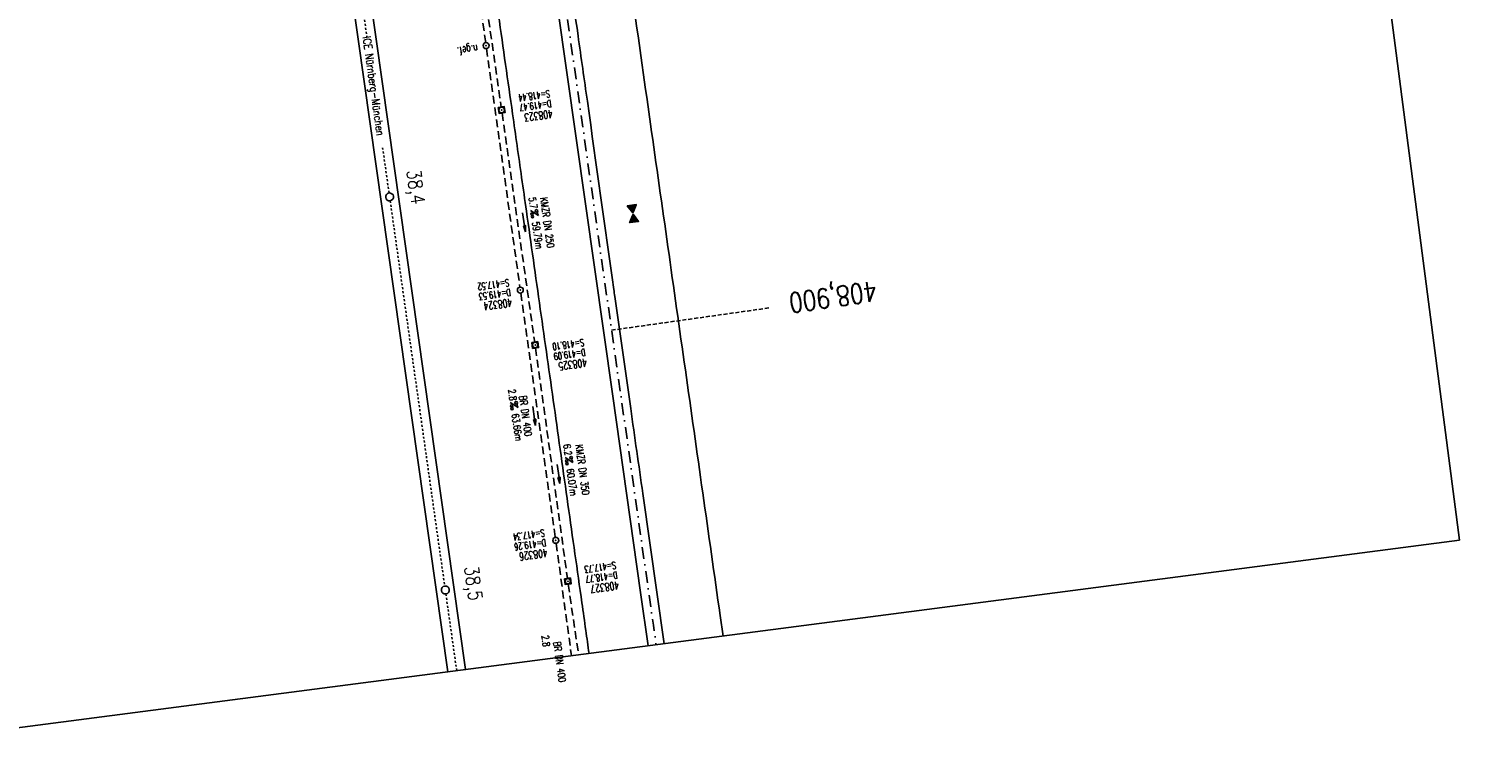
# Model space of a CAD drawing. Extents: x 446224 to 446787, y 446199 to 447379.
# Tile 1 of 6: x 446427 to 446787, y 446199 to 446382. Entities that reach past the tile are written whole.
import ezdxf
from ezdxf.enums import TextEntityAlignment as Align

# ---------------------------------------------------------------- set-up
doc = ezdxf.new("R2010")
doc.units = 0
doc.header["$LTSCALE"] = 2
doc.header["$MEASUREMENT"] = 0
for name, pattern in [('ACAD_ISO10W100W', [0.5, 0.25, -0.25]), ('AUSGEZOGEN', [0]), ('GESTRICH-X2', [1.5, 1, -0.5]), ('GESTRICHELT', [0.75, 0.5, -0.25]), ('STRICHPT-X3', [3, 1.5, -0.75, 0, -0.75])]:
    doc.linetypes.add(name, pattern=pattern)
doc.layers.get('0').update_dxf_attribs({"linetype": 'AUSGEZOGEN'})
for name, color, linetype in [('ACHSE', 250, 'STRICHPT-X3'), ('Bahnachse', 7, 'CONTINUOUS'), ('FBR', 8, 'CONTINUOUS'), ('GEF', 7, 'CONTINUOUS'), ('Gleisachse', 7, 'CONTINUOUS'), ('HEKTOM', 250, 'GESTRICHELT'), ('KANAL', 7, 'GESTRICH-X2'), ('PFEIL', 7, 'CONTINUOUS'), ('Planeinteilung', 6, 'CONTINUOUS'), ('SCHACHTNR', 6, 'CONTINUOUS'), ('SCHRIFT', 7, 'AUSGEZOGEN'), ('SCHSYMBOL', 7, 'AUSGEZOGEN'), ('TEXTO', 4, 'CONTINUOUS'), ('TEXTU', 4, 'CONTINUOUS')]:
    doc.layers.add(name, color=color, linetype=linetype)
doc.styles.add('ROMANS', font='romans.shx', dxfattribs={"width": 0.8})

# ---------------------------------------------------------------- blocks, each defined once
blk = doc.blocks.new('20')
blk.add_lwpolyline([(-0.75, -0.75), (0.75, -0.75), (0.75, 0.75), (-0.75, 0.75)], close=True)
blk.add_circle((0, 0), 0.676)
blk.add_point((0, 0))
blk = doc.blocks.new('GST')
at = {"color": 0}
blk.add_circle((0, 0), 0.75, dxfattribs=at)
blk.add_point((0, 0), dxfattribs=at)
blk = doc.blocks.new('10')
blk.add_blockref('GST', (0, 0))
blk = doc.blocks.new('PROM')
blk.add_line((1.57, 1.82), (0.02, 0.02))
for centre, radius in [((0.32, 1.51), 0.317), ((0.94, 0.29), 0.283), ((1.64, 0.29), 0.283)]:
    blk.add_circle(centre, radius)
blk.add_arc((0.99, 2.68), 1.03, 239.1414, 303.3549)
blk = doc.blocks.new('PFEIL2')
at = {"color": 0}
for p, q in [((0.88, 0), (-2.4, -0.01)), ((0.88, -0.27), (0.88, 0.28)), ((0.88, 0.28), (2.43, 0.01)), ((0.91, 0.27), (0.88, 0.26)), ((0.97, 0.26), (0.88, 0.25)), ((1.02, 0.25), (0.88, 0.23)), ((1.07, 0.24), (0.88, 0.21)), ((1.13, 0.23), (0.88, 0.19)), ((1.18, 0.22), (0.88, 0.17)), ((1.24, 0.21), (0.88, 0.15)), ((1.29, 0.21), (0.88, 0.14)), ((1.34, 0.2), (0.88, 0.12)), ((1.4, 0.19), (0.88, 0.1)), ((1.45, 0.18), (0.88, 0.08)), ((1.51, 0.17), (0.88, 0.06)), ((1.56, 0.16), (0.88, 0.04)), ((1.61, 0.15), (0.88, 0.02)), ((1.67, 0.14), (0.88, 0.01)), ((1.72, 0.13), (0.88, -0.01)), ((1.78, 0.12), (0.88, -0.03)), ((1.83, 0.11), (0.88, -0.05)), ((1.88, 0.1), (0.88, -0.07)), ((1.94, 0.09), (0.88, -0.09)), ((2.05, 0.08), (0.88, -0.12)), ((1.99, 0.08), (0.88, -0.11)), ((2.1, 0.07), (0.88, -0.14)), ((2.15, 0.06), (0.88, -0.16)), ((2.21, 0.05), (0.88, -0.18)), ((2.26, 0.04), (0.88, -0.2)), ((2.32, 0.03), (0.88, -0.22)), ((2.37, 0.02), (0.88, -0.23)), ((2.42, 0.01), (0.88, -0.25)), ((2.43, 0.01), (0.88, -0.27))]:
    blk.add_line(p, q, dxfattribs=at)
blk = doc.blocks.new('*X9')
at = {"color": 0}
for p, q in [((379.64, 182.4), (379.66, 182.42)), ((379.64, 182.4), (379.65, 182.42)), ((379.64, 182.41), (379.64, 182.42)), ((379.65, 182.38), (379.69, 182.42)), ((379.65, 182.38), (379.68, 182.42)), ((379.65, 182.39), (379.67, 182.42)), ((379.66, 182.36), (379.72, 182.42)), ((379.66, 182.37), (379.71, 182.42)), ((379.66, 182.37), (379.7, 182.42)), ((379.67, 182.34), (379.74, 182.42)), ((379.67, 182.35), (379.73, 182.42)), ((379.67, 182.36), (379.72, 182.42)), ((379.68, 182.32), (379.78, 182.42)), ((379.68, 182.33), (379.77, 182.42)), ((379.68, 182.33), (379.76, 182.42)), ((379.68, 182.34), (379.75, 182.42)), ((379.69, 182.31), (379.8, 182.42)), ((379.69, 182.31), (379.8, 182.42)), ((379.69, 182.32), (379.79, 182.42)), ((379.7, 182.29), (379.83, 182.42)), ((379.7, 182.29), (379.82, 182.42)), ((379.7, 182.3), (379.81, 182.42)), ((379.71, 182.27), (379.86, 182.42)), ((379.71, 182.28), (379.85, 182.42)), ((379.71, 182.28), (379.84, 182.42)), ((379.72, 182.26), (379.88, 182.42)), ((379.72, 182.26), (379.87, 182.42)), ((379.72, 182.27), (379.87, 182.42)), ((379.73, 182.24), (379.91, 182.42)), ((379.73, 182.24), (379.9, 182.42)), ((379.73, 182.25), (379.89, 182.42)), ((379.74, 182.22), (379.94, 182.42)), ((379.74, 182.23), (379.93, 182.42)), ((379.74, 182.23), (379.92, 182.42)), ((379.75, 182.2), (379.96, 182.42)), ((379.75, 182.21), (379.95, 182.42)), ((379.75, 182.22), (379.95, 182.42)), ((379.76, 182.19), (379.99, 182.42)), ((379.76, 182.19), (379.98, 182.42)), ((379.76, 182.2), (379.97, 182.42)), ((379.77, 182.17), (380.02, 182.42)), ((379.77, 182.18), (380.01, 182.42)), ((379.77, 182.18), (380, 182.42)), ((379.78, 182.15), (380.04, 182.42)), ((379.78, 182.16), (380.03, 182.42)), ((379.78, 182.17), (380.03, 182.42)), ((379.79, 182.13), (380.08, 182.42)), ((379.79, 182.14), (380.07, 182.42)), ((379.79, 182.14), (380.06, 182.42)), ((379.79, 182.15), (380.05, 182.42)), ((379.8, 182.12), (380.1, 182.42)), ((379.8, 182.12), (380.1, 182.42)), ((379.8, 182.13), (380.09, 182.42)), ((379.81, 182.1), (380.13, 182.42)), ((379.81, 182.1), (380.12, 182.42)), ((379.81, 182.11), (380.11, 182.42)), ((379.82, 182.08), (380.16, 182.42)), ((379.82, 182.09), (380.15, 182.42)), ((379.82, 182.09), (380.14, 182.42)), ((379.83, 182.06), (380.18, 182.42)), ((379.83, 182.07), (380.18, 182.42)), ((379.83, 182.08), (380.17, 182.42)), ((379.84, 182.05), (380.21, 182.42)), ((379.84, 182.05), (380.2, 182.42)), ((379.84, 182.06), (380.19, 182.42)), ((379.85, 182.03), (380.24, 182.42)), ((379.85, 182.04), (380.23, 182.42)), ((379.85, 182.04), (380.22, 182.42)), ((379.86, 182.01), (380.26, 182.42)), ((379.86, 182.02), (380.25, 182.42)), ((379.86, 182.03), (380.25, 182.42)), ((379.87, 182), (380.29, 182.42)), ((379.87, 182), (380.28, 182.42)), ((379.87, 182.01), (380.27, 182.42)), ((379.88, 181.98), (380.32, 182.42)), ((379.88, 181.99), (380.31, 182.42)), ((379.88, 181.99), (380.3, 182.42)), ((379.89, 181.96), (380.34, 182.42)), ((379.89, 181.97), (380.33, 182.42)), ((379.89, 181.98), (380.33, 182.42)), ((379.9, 181.94), (380.38, 182.42)), ((379.9, 181.95), (380.37, 182.42)), ((379.9, 181.95), (380.36, 182.42)), ((379.9, 181.96), (380.35, 182.42)), ((379.91, 181.92), (380.41, 182.42)), ((379.91, 181.93), (380.4, 182.42)), ((379.91, 181.94), (380.39, 182.42)), ((379.92, 181.91), (380.43, 182.42)), ((379.92, 181.91), (380.42, 182.42)), ((379.92, 181.92), (380.41, 182.42)), ((379.93, 181.89), (380.46, 182.42)), ((379.93, 181.9), (380.45, 182.42)), ((379.93, 181.9), (380.44, 182.42)), ((379.94, 181.87), (380.48, 182.42)), ((379.94, 181.88), (380.48, 182.42)), ((379.94, 181.89), (380.47, 182.42)), ((379.95, 181.86), (380.51, 182.42)), ((379.95, 181.86), (380.5, 182.42)), ((379.95, 181.87), (380.49, 182.42)), ((379.96, 181.84), (380.54, 182.42)), ((379.96, 181.85), (380.53, 182.42)), ((379.96, 181.85), (380.52, 182.42)), ((379.97, 181.82), (380.56, 182.42)), ((379.97, 181.83), (380.56, 182.42)), ((379.97, 181.84), (380.55, 182.42)), ((379.98, 181.81), (380.59, 182.42)), ((379.98, 181.81), (380.58, 182.42)), ((379.98, 181.82), (380.57, 182.42)), ((379.99, 181.79), (380.62, 182.42)), ((379.99, 181.8), (380.61, 182.42)), ((379.99, 181.8), (380.6, 182.42)), ((380, 181.77), (380.64, 182.42)), ((380, 181.78), (380.63, 182.42)), ((380, 181.78), (380.63, 182.42)), ((380.01, 181.75), (380.68, 182.42)), ((380.01, 181.76), (380.67, 182.42)), ((380.01, 181.76), (380.66, 182.42)), ((380.01, 181.77), (380.65, 182.42)), ((380.02, 181.73), (380.71, 182.42)), ((380.02, 181.74), (380.7, 182.42)), ((380.02, 181.75), (380.69, 182.42)), ((380.03, 181.72), (380.73, 182.42)), ((380.03, 181.72), (380.72, 182.42)), ((380.03, 181.73), (380.71, 182.42)), ((380.04, 181.7), (380.76, 182.42)), ((380.04, 181.71), (380.75, 182.42)), ((380.04, 181.71), (380.74, 182.42)), ((380.05, 181.68), (380.79, 182.42)), ((380.05, 181.69), (380.78, 182.42)), ((380.05, 181.69), (380.77, 182.42)), ((380.06, 181.67), (380.81, 182.42)), ((380.06, 181.67), (380.8, 182.42)), ((380.06, 181.68), (380.79, 182.42)), ((380.07, 181.65), (380.84, 182.42)), ((380.07, 181.66), (380.83, 182.42)), ((380.07, 181.66), (380.82, 182.42)), ((380.08, 181.63), (380.86, 182.42)), ((380.08, 181.64), (380.86, 182.42)), ((380.08, 181.64), (380.85, 182.42)), ((380.09, 181.62), (380.89, 182.42)), ((380.09, 181.62), (380.88, 182.42)), ((380.09, 181.63), (380.87, 182.42)), ((380.1, 181.6), (380.92, 182.42)), ((380.1, 181.61), (380.91, 182.42)), ((380.1, 181.61), (380.9, 182.42)), ((380.11, 181.58), (380.94, 182.42)), ((380.11, 181.59), (380.94, 182.42)), ((380.11, 181.59), (380.93, 182.42)), ((380.12, 181.56), (380.98, 182.42)), ((380.12, 181.57), (380.97, 182.42)), ((380.12, 181.57), (380.96, 182.42)), ((380.12, 181.58), (380.95, 182.42)), ((380.13, 181.54), (381.01, 182.42)), ((380.13, 181.55), (381, 182.42)), ((380.13, 181.55), (380.99, 182.42)), ((380.14, 181.53), (381.03, 182.42)), ((380.14, 181.53), (381.02, 182.42)), ((380.14, 181.54), (381.02, 182.42)), ((380.15, 181.51), (381.06, 182.42)), ((380.15, 181.52), (381.05, 182.42)), ((380.15, 181.52), (381.04, 182.42)), ((380.16, 181.49), (381.09, 182.42)), ((380.16, 181.5), (381.08, 182.42)), ((380.16, 181.5), (381.07, 182.42)), ((380.17, 181.48), (381.11, 182.42)), ((380.17, 181.48), (381.1, 182.42)), ((380.17, 181.49), (381.09, 182.42)), ((380.18, 181.46), (381.14, 182.42)), ((380.18, 181.47), (381.13, 182.42)), ((380.18, 181.47), (381.12, 182.42)), ((380.19, 181.44), (381.17, 182.42)), ((380.19, 181.45), (381.16, 182.42)), ((380.19, 181.45), (381.15, 182.42)), ((380.2, 181.43), (381.19, 182.42)), ((380.2, 181.43), (381.18, 182.42)), ((380.2, 181.44), (381.17, 182.42)), ((380.21, 181.41), (381.22, 182.42)), ((380.21, 181.41), (381.21, 182.42)), ((380.21, 181.42), (381.2, 182.42)), ((380.22, 181.39), (381.24, 182.42)), ((380.22, 181.4), (381.24, 182.42)), ((380.22, 181.4), (381.23, 182.42)), ((380.23, 181.37), (381.28, 182.42)), ((380.23, 181.38), (381.27, 182.42)), ((380.23, 181.38), (381.26, 182.42)), ((380.23, 181.39), (381.25, 182.42)), ((380.24, 181.35), (381.31, 182.42)), ((380.24, 181.36), (381.3, 182.42)), ((380.24, 181.36), (381.29, 182.42)), ((380.25, 181.34), (381.33, 182.42)), ((380.25, 181.34), (381.32, 182.42)), ((380.25, 181.35), (381.32, 182.42)), ((380.26, 181.33), (381.35, 182.42)), ((380.26, 181.33), (381.34, 182.42)), ((380.27, 181.31), (381.34, 182.38)), ((380.27, 181.3), (381.33, 182.36)), ((380.28, 181.3), (381.32, 182.34)), ((380.28, 181.29), (381.31, 182.32)), ((380.28, 181.29), (381.3, 182.3)), ((380.29, 181.28), (381.28, 182.28)), ((380.29, 181.27), (381.27, 182.26)), ((380.29, 181.27), (381.26, 182.24)), ((380.3, 181.26), (381.25, 182.21)), ((380.3, 181.26), (381.24, 182.19)), ((380.3, 181.25), (381.22, 182.17)), ((380.31, 181.25), (381.21, 182.15)), ((380.31, 181.24), (381.2, 182.13)), ((380.31, 181.24), (381.19, 182.11)), ((380.32, 181.23), (381.18, 182.09)), ((380.32, 181.22), (381.16, 182.07)), ((380.32, 181.22), (381.15, 182.05)), ((380.33, 181.21), (381.14, 182.03)), ((380.33, 181.21), (381.13, 182.01)), ((380.33, 181.2), (381.12, 181.98)), ((380.34, 181.2), (381.1, 181.96)), ((380.34, 181.19), (381.09, 181.94)), ((380.34, 181.19), (381.08, 181.92)), ((380.34, 181.18), (381.07, 181.9)), ((380.35, 181.17), (381.05, 181.88)), ((380.35, 181.17), (381.04, 181.86)), ((380.35, 181.16), (381.03, 181.84)), ((380.36, 181.16), (381.02, 181.82)), ((380.36, 181.15), (381.01, 181.8)), ((380.36, 181.15), (380.99, 181.78)), ((380.37, 181.14), (380.98, 181.75)), ((380.37, 181.13), (380.97, 181.73)), ((380.37, 181.13), (380.96, 181.71)), ((380.38, 181.12), (380.95, 181.69)), ((380.38, 181.12), (380.93, 181.67)), ((380.38, 181.11), (380.92, 181.65)), ((380.39, 181.11), (380.91, 181.63)), ((380.39, 181.1), (380.9, 181.61)), ((380.39, 181.1), (380.89, 181.59)), ((380.4, 181.09), (380.87, 181.57)), ((380.4, 181.08), (380.86, 181.55)), ((380.4, 181.08), (380.85, 181.52)), ((380.41, 181.07), (380.84, 181.5)), ((380.41, 181.07), (380.83, 181.48)), ((380.41, 181.06), (380.81, 181.46)), ((379.63, 179.16), (380.73, 180.27)), ((379.64, 179.18), (380.73, 180.27)), ((379.64, 179.17), (380.73, 180.26)), ((379.65, 179.21), (380.72, 180.28)), ((379.65, 179.17), (380.74, 180.25)), ((379.66, 179.23), (380.72, 180.28)), ((379.66, 179.17), (380.74, 180.25)), ((379.67, 179.17), (380.74, 180.24)), ((379.68, 179.25), (380.72, 180.29)), ((379.68, 179.17), (380.75, 180.24)), ((379.69, 179.27), (380.71, 180.29)), ((379.69, 179.17), (380.75, 180.23)), ((379.7, 179.29), (380.71, 180.3)), ((379.7, 179.17), (380.75, 180.23)), ((379.7, 179.17), (380.76, 180.22)), ((379.71, 179.31), (380.71, 180.3)), ((379.71, 179.17), (380.76, 180.21)), ((379.72, 179.17), (380.76, 180.21)), ((379.73, 179.33), (380.7, 180.31)), ((379.73, 179.17), (380.77, 180.2)), ((379.74, 179.35), (380.7, 180.32)), ((379.74, 179.17), (380.77, 180.2)), ((379.75, 179.37), (380.7, 180.32)), ((379.75, 179.17), (380.77, 180.19)), ((379.76, 179.39), (380.69, 180.33)), ((379.76, 179.17), (380.78, 180.19)), ((379.77, 179.41), (380.69, 180.33)), ((379.77, 179.17), (380.78, 180.18)), ((379.77, 179.17), (380.78, 180.18)), ((379.78, 179.17), (380.79, 180.17)), ((379.79, 179.44), (380.69, 180.34)), ((379.79, 179.17), (380.79, 180.16)), ((379.8, 179.46), (380.68, 180.34)), ((379.8, 179.17), (380.79, 180.16)), ((379.81, 179.48), (380.68, 180.35)), ((379.81, 179.17), (380.79, 180.15)), ((379.82, 179.5), (380.68, 180.36)), ((379.82, 179.17), (380.8, 180.15)), ((379.83, 179.52), (380.68, 180.36)), ((379.83, 179.17), (380.8, 180.14)), ((379.84, 179.17), (380.8, 180.14)), ((379.85, 179.54), (380.67, 180.37)), ((379.85, 179.17), (380.81, 180.13)), ((379.85, 179.17), (380.81, 180.13)), ((379.86, 179.56), (380.67, 180.37)), ((379.86, 179.17), (380.81, 180.12)), ((379.87, 179.58), (380.67, 180.38)), ((379.87, 179.17), (380.82, 180.11)), ((379.88, 179.6), (380.66, 180.38)), ((379.88, 179.17), (380.82, 180.11)), ((379.89, 179.62), (380.66, 180.39)), ((379.89, 179.17), (380.82, 180.1)), ((379.9, 179.17), (380.83, 180.1)), ((379.91, 179.64), (380.66, 180.39)), ((379.91, 179.17), (380.83, 180.09)), ((379.92, 179.67), (380.65, 180.4)), ((379.92, 179.17), (380.83, 180.09)), ((379.93, 179.69), (380.65, 180.41)), ((379.93, 179.17), (380.84, 180.08)), ((379.93, 179.17), (380.84, 180.07)), ((379.94, 179.71), (380.65, 180.41)), ((379.94, 179.17), (380.84, 180.07)), ((379.95, 179.73), (380.64, 180.42)), ((379.95, 179.17), (380.85, 180.06)), ((379.96, 179.17), (380.85, 180.06)), ((379.97, 179.75), (380.64, 180.42)), ((379.97, 179.17), (380.85, 180.05)), ((379.98, 179.77), (380.64, 180.43)), ((379.98, 179.17), (380.86, 180.05)), ((379.99, 179.79), (380.63, 180.43)), ((379.99, 179.17), (380.86, 180.04)), ((380, 179.81), (380.63, 180.44)), ((380, 179.17), (380.86, 180.04)), ((380, 179.17), (380.87, 180.03)), ((380.01, 179.17), (380.87, 180.02)), ((380.02, 179.83), (380.63, 180.44)), ((380.02, 179.17), (380.87, 180.02)), ((380.03, 179.85), (380.62, 180.45)), ((380.03, 179.17), (380.88, 180.01)), ((380.04, 179.88), (380.62, 180.46)), ((380.04, 179.17), (380.88, 180.01)), ((380.05, 179.9), (380.62, 180.46)), ((380.05, 179.17), (380.88, 180)), ((380.06, 179.92), (380.61, 180.47)), ((380.06, 179.17), (380.89, 180)), ((380.07, 179.17), (380.89, 179.99)), ((380.08, 179.94), (380.61, 180.47)), ((380.08, 179.17), (380.89, 179.99)), ((380.08, 179.17), (380.9, 179.98)), ((380.09, 179.96), (380.61, 180.48)), ((380.09, 179.17), (380.9, 179.97)), ((380.1, 179.98), (380.6, 180.48)), ((380.1, 179.17), (380.9, 179.97)), ((380.11, 180), (380.6, 180.49)), ((380.11, 179.17), (380.9, 179.96)), ((380.12, 180.02), (380.6, 180.5)), ((380.12, 179.17), (380.91, 179.96)), ((380.13, 179.17), (380.91, 179.95)), ((380.14, 180.04), (380.59, 180.5)), ((380.14, 179.17), (380.91, 179.95)), ((380.15, 180.06), (380.59, 180.51)), ((380.15, 179.17), (380.92, 179.94)), ((380.15, 179.17), (380.92, 179.93)), ((380.16, 180.08), (380.59, 180.51)), ((380.16, 179.17), (380.92, 179.93)), ((380.17, 180.11), (380.58, 180.52)), ((380.17, 179.17), (380.93, 179.92)), ((380.18, 180.13), (380.58, 180.52)), ((380.18, 179.17), (380.93, 179.92)), ((380.19, 179.17), (380.93, 179.91)), ((380.2, 180.15), (380.58, 180.53)), ((380.2, 179.17), (380.94, 179.91)), ((380.21, 180.17), (380.57, 180.53)), ((380.21, 179.17), (380.94, 179.9)), ((380.22, 180.19), (380.57, 180.54)), ((380.22, 179.17), (380.94, 179.9)), ((380.23, 180.21), (380.57, 180.55)), ((380.23, 179.17), (380.95, 179.89)), ((380.23, 179.17), (380.95, 179.88)), ((380.24, 180.23), (380.57, 180.55)), ((380.24, 179.17), (380.95, 179.88)), ((380.25, 179.17), (380.96, 179.87)), ((380.26, 180.25), (380.56, 180.56)), ((380.26, 179.17), (380.96, 179.87)), ((380.27, 180.27), (380.56, 180.56)), ((380.27, 179.17), (380.96, 179.86)), ((380.28, 180.29), (380.56, 180.57)), ((380.28, 179.17), (380.97, 179.86)), ((380.29, 180.31), (380.55, 180.57)), ((380.29, 179.17), (380.97, 179.85)), ((380.3, 180.34), (380.55, 180.58)), ((380.3, 179.17), (380.97, 179.85)), ((380.31, 179.17), (380.98, 179.84)), ((380.31, 179.17), (380.98, 179.83)), ((380.32, 180.36), (380.55, 180.58)), ((380.32, 179.17), (380.98, 179.83)), ((380.33, 180.38), (380.54, 180.59)), ((380.33, 179.17), (380.99, 179.82)), ((380.34, 180.4), (380.54, 180.6)), ((380.34, 179.17), (380.99, 179.82)), ((380.35, 180.42), (380.54, 180.6)), ((380.35, 179.17), (380.99, 179.81)), ((380.36, 179.17), (381, 179.81)), ((380.37, 180.44), (380.53, 180.61)), ((380.37, 179.17), (381, 179.8)), ((380.38, 180.46), (380.53, 180.61)), ((380.38, 179.17), (381, 179.79)), ((380.38, 179.17), (381.01, 179.79)), ((380.39, 180.48), (380.53, 180.62)), ((380.39, 179.17), (381.01, 179.78)), ((380.4, 180.5), (380.52, 180.62)), ((380.4, 179.17), (381.01, 179.78)), ((380.41, 180.52), (380.52, 180.63)), ((380.41, 179.17), (381.01, 179.77)), ((380.42, 181.06), (380.8, 181.44)), ((380.42, 181.05), (380.79, 181.42)), ((380.42, 181.04), (380.78, 181.4)), ((380.42, 179.17), (381.02, 179.77)), ((380.43, 181.04), (380.76, 181.38)), ((380.43, 181.03), (380.75, 181.36)), ((380.43, 181.03), (380.74, 181.34)), ((380.43, 180.54), (380.52, 180.64)), ((380.43, 179.17), (381.02, 179.76)), ((380.44, 181.02), (380.73, 181.32)), ((380.44, 181.02), (380.72, 181.29)), ((380.44, 181.01), (380.7, 181.27)), ((380.44, 180.57), (380.51, 180.64)), ((380.44, 179.17), (381.02, 179.76)), ((380.45, 181.01), (380.69, 181.25)), ((380.45, 181), (380.68, 181.23)), ((380.45, 180.99), (380.67, 181.21)), ((380.45, 180.99), (380.66, 181.19)), ((380.45, 180.59), (380.51, 180.65)), ((380.45, 179.17), (381.03, 179.75)), ((380.46, 180.98), (380.64, 181.17)), ((380.46, 180.98), (380.63, 181.15)), ((380.46, 180.97), (380.62, 181.13)), ((380.46, 180.61), (380.51, 180.65)), ((380.46, 179.17), (381.03, 179.74)), ((380.46, 179.17), (381.03, 179.74)), ((380.47, 180.97), (380.61, 181.11)), ((380.47, 180.96), (380.6, 181.09)), ((380.47, 180.96), (380.58, 181.06)), ((380.47, 180.63), (380.5, 180.66)), ((380.47, 179.17), (381.04, 179.73)), ((380.48, 180.95), (380.57, 181.04)), ((380.48, 180.94), (380.56, 181.02)), ((380.48, 180.94), (380.55, 181)), ((380.48, 179.17), (381.04, 179.73)), ((380.49, 180.93), (380.54, 180.98)), ((380.49, 180.93), (380.52, 180.96)), ((380.49, 180.92), (380.51, 180.94)), ((380.49, 180.65), (380.5, 180.66)), ((380.49, 179.17), (381.04, 179.72)), ((380.5, 179.17), (381.05, 179.72)), ((380.51, 179.17), (381.05, 179.71)), ((380.52, 179.17), (381.05, 179.71)), ((380.53, 179.17), (381.06, 179.7)), ((380.53, 179.17), (381.06, 179.69)), ((380.54, 179.17), (381.06, 179.69)), ((380.55, 179.17), (381.07, 179.68)), ((380.56, 179.17), (381.07, 179.68)), ((380.57, 179.17), (381.07, 179.67)), ((380.58, 179.17), (381.08, 179.67)), ((380.59, 179.17), (381.08, 179.66)), ((380.6, 179.17), (381.08, 179.65)), ((380.61, 179.17), (381.09, 179.65)), ((380.61, 179.17), (381.09, 179.64)), ((380.62, 179.17), (381.09, 179.64)), ((380.63, 179.17), (381.1, 179.63)), ((380.64, 179.17), (381.1, 179.63)), ((380.65, 179.17), (381.1, 179.62)), ((380.66, 179.17), (381.11, 179.62)), ((380.67, 179.17), (381.11, 179.61)), ((380.68, 179.17), (381.11, 179.6)), ((380.69, 179.17), (381.12, 179.6)), ((380.69, 179.17), (381.12, 179.59)), ((380.7, 179.17), (381.12, 179.59)), ((380.71, 179.17), (381.12, 179.58)), ((380.72, 179.17), (381.13, 179.58)), ((380.73, 179.17), (381.13, 179.57)), ((380.74, 179.17), (381.13, 179.56)), ((380.75, 179.17), (381.14, 179.56)), ((380.76, 179.17), (381.14, 179.55)), ((380.76, 179.17), (381.14, 179.55)), ((380.77, 179.17), (381.15, 179.54)), ((380.78, 179.17), (381.15, 179.54)), ((380.79, 179.17), (381.15, 179.53)), ((380.8, 179.17), (381.16, 179.53)), ((380.81, 179.17), (381.16, 179.52)), ((380.82, 179.17), (381.16, 179.51)), ((380.83, 179.17), (381.17, 179.51)), ((380.84, 179.17), (381.17, 179.5)), ((380.84, 179.17), (381.17, 179.5)), ((380.85, 179.17), (381.18, 179.49)), ((380.86, 179.17), (381.18, 179.49)), ((380.87, 179.17), (381.18, 179.48)), ((380.88, 179.17), (381.19, 179.48)), ((380.89, 179.17), (381.19, 179.47)), ((380.9, 179.17), (381.19, 179.46)), ((380.91, 179.17), (381.2, 179.46)), ((380.91, 179.17), (381.2, 179.45)), ((380.92, 179.17), (381.2, 179.45)), ((380.93, 179.17), (381.21, 179.44)), ((380.94, 179.17), (381.21, 179.44)), ((380.95, 179.17), (381.21, 179.43)), ((380.96, 179.17), (381.22, 179.42)), ((380.97, 179.17), (381.22, 179.42)), ((380.98, 179.17), (381.22, 179.41)), ((380.99, 179.17), (381.23, 179.41)), ((380.99, 179.17), (381.23, 179.4)), ((381, 179.17), (381.23, 179.4)), ((381.01, 179.17), (381.23, 179.39)), ((381.02, 179.17), (381.24, 179.39)), ((381.03, 179.17), (381.24, 179.38)), ((381.04, 179.17), (381.24, 179.37)), ((381.05, 179.17), (381.25, 179.37)), ((381.06, 179.17), (381.25, 179.36)), ((381.07, 179.17), (381.25, 179.36)), ((381.07, 179.17), (381.26, 179.35)), ((381.08, 179.17), (381.26, 179.35)), ((381.09, 179.17), (381.26, 179.34)), ((381.1, 179.17), (381.27, 179.34)), ((381.11, 179.17), (381.27, 179.33)), ((381.12, 179.17), (381.27, 179.32)), ((381.13, 179.17), (381.28, 179.32)), ((381.14, 179.17), (381.28, 179.31)), ((381.14, 179.17), (381.28, 179.31)), ((381.15, 179.17), (381.29, 179.3)), ((381.16, 179.17), (381.29, 179.3)), ((381.17, 179.17), (381.29, 179.29)), ((381.18, 179.17), (381.3, 179.28)), ((381.19, 179.17), (381.3, 179.28)), ((381.2, 179.17), (381.3, 179.27)), ((381.21, 179.17), (381.31, 179.27)), ((381.22, 179.17), (381.31, 179.26)), ((381.22, 179.17), (381.31, 179.26)), ((381.23, 179.17), (381.32, 179.25)), ((381.24, 179.17), (381.32, 179.25)), ((381.25, 179.17), (381.32, 179.24)), ((381.26, 179.17), (381.33, 179.23)), ((381.27, 179.17), (381.33, 179.23)), ((381.28, 179.17), (381.33, 179.22)), ((381.29, 179.17), (381.34, 179.22)), ((381.3, 179.17), (381.34, 179.21)), ((381.3, 179.17), (381.34, 179.21)), ((381.31, 179.17), (381.34, 179.2)), ((381.32, 179.17), (381.35, 179.2)), ((381.33, 179.17), (381.35, 179.19)), ((381.34, 179.17), (381.35, 179.18)), ((381.35, 179.17), (381.36, 179.18))]:
    blk.add_line(p, q, dxfattribs=at)
blk = doc.blocks.new('TIEFP')
at = {"color": 0}
for points in [[(0, 0.15), (-1.13, 2.12), (1.14, 2.12)], [(0, -0.17), (-1.13, -2.14), (1.14, -2.14)]]:
    blk.add_lwpolyline(points, close=True, dxfattribs=at)
at = {"color": 0, "xscale": 1.311372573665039, "yscale": 1.311372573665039, "zscale": 1.311372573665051}
blk.add_blockref('*X9', (-498.97, -237.1), dxfattribs=at)
blk = doc.blocks.new('1135420')
for p, q in [((1135, 420), (0, 420)), ((1135, 297), (1135, 420)), ((1135, 0), (1135, 297))]:
    blk.add_line(p, q)

msp = doc.modelspace()

# ---------------------------------------------------------------- linework, layer by layer
at = {"layer": 'ACHSE', "flags": 128}
msp.add_lwpolyline([(446432.19, 447351.79), (446439.3, 447297.23), (446444.65, 447256.12), (446452.2, 447198.07), (446465.11, 447098.9), (446481.25, 446974.95), (446487.7, 446925.37), (446497.38, 446850.99), (446500.61, 446826.21), (446502.69, 446810.23), (446503.84, 446801.41), (446507.12, 446776.63), (446510.46, 446751.85), (446513.87, 446727.09), (446517.33, 446702.33), (446517.99, 446697.7), (446520.84, 446677.58), (446524.35, 446652.82), (446527.86, 446628.07), (446531.36, 446603.32), (446541.89, 446529.06), (446552.41, 446454.8), (446558.73, 446410.24), (446566.45, 446355.79), (446583.99, 446232.03), (446584.69, 446227.06)], dxfattribs=at)
at = {"layer": 'Bahnachse', "linetype": 'ACAD_ISO10W100W'}
for p, q in [((446517.67, 446338.87), (446531.42, 446241.84)), ((446531.7, 446239.86), (446534.44, 446220.52))]:
    msp.add_line(p, q, dxfattribs=at)
at = {"layer": 'Bahnachse', "linetype": 'ACAD_ISO10W100W', "flags": 128}
for points in [[(446503.64, 446437.88), (446511.82, 446380.12)], [(446515.77, 446352.25), (446517.39, 446340.85)]]:
    msp.add_lwpolyline(points, dxfattribs=at)
at = {"layer": 'Bahnachse', "linetype": 'Continuous'}
for centre in [(446517.53, 446339.86), (446531.57, 446240.85)]:
    msp.add_ellipse(centre, major_axis=(-0.707, 0.707), ratio=1, start_param=2.496493, end_param=8.779678, dxfattribs=at)
at = {"layer": 'FBR'}
for points in [[(446575.59, 446412.44, 0), (446576.26, 446407.68, 0.000001), (446583.28, 446358.18, 0.000002), (446592.05, 446296.3, -0.000002), (446600.82, 446234.41, 0), (446601.55, 446229.26, 0.000003)], [(446541.78, 446408.04, 0.000047), (446543.68, 446394.66, 0.000096), (446544.97, 446385.63, 0.000041), (446546.74, 446373.21, -0.000018), (446548.51, 446360.8, -0.000019), (446550.8, 446344.73, -0.000035), (446552.01, 446336.29, -0.000425), (446553.76, 446323.94, 0.000128), (446555.51, 446311.59, 0.000198), (446557.25, 446299.34, -0.000289), (446558.99, 446287.1, -0.000481), (446560.73, 446274.73, 0.000343), (446562.47, 446262.37, 0.000196), (446564.23, 446249.99, -0.000413), (446565.99, 446237.6, -0.000013), (446566.97, 446230.67, -0.000002), (446567.78, 446224.86, -0.000025)], [(446560.73, 446410.51, -0.000163), (446565.02, 446380.43, -0.000356), (446567.36, 446363.93, -0.00001), (446574.03, 446316.55, 0.000258), (446574.28, 446314.76, 0.000002), (446578.29, 446286.52, 0.000002), (446581.32, 446265.16), (446586.69, 446227.32, 0.000012)]]:
    msp.add_lwpolyline(points, format="xyb", dxfattribs=at)
at = {"layer": 'FBR', "flags": 128}
msp.add_lwpolyline([(446556.66, 446409.98), (446559.82, 446387.72), (446566.88, 446338.11), (446573.77, 446289.64), (446580.75, 446240.24), (446582.65, 446226.8)], dxfattribs=at)
at = {"layer": 'Gleisachse', "linetype": 'Continuous'}
for p, q in [((446510.71, 446403.99), (446536.68, 446220.81)), ((446506.25, 446403.41), (446532.21, 446220.23))]:
    msp.add_line(p, q, dxfattribs=at)
at = {"layer": 'HEKTOM'}
msp.add_line((446573.47, 446306.28), (446613.06, 446311.87), dxfattribs=at)
at = {"layer": 'KANAL'}
for p, q in [((446541.95, 446377.21), (446550.37, 446317.12)), ((446545.87, 446361), (446554.09, 446303.28)), ((446550.56, 446315.62), (446559.28, 446254.09)), ((446554.31, 446301.81), (446562.34, 446243.78)), ((446559.5, 446252.59), (446563.35, 446224.29)), ((446562.53, 446242.31), (446565.15, 446224.52))]:
    msp.add_line(p, q, dxfattribs=at)
at = {"layer": 'KANAL', "flags": 128}
for points in [[(446541.74, 446378.69), (446533.31, 446438.76)], [(446537.34, 446420.18), (446545.66, 446362.48)]]:
    msp.add_lwpolyline(points, dxfattribs=at)

# ---------------------------------------------------------------- block references
at = {"layer": 'GEF', "rotation": 8.067289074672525}
msp.add_blockref('TIEFP', (446578.84, 446335.65), dxfattribs=at)
at = {"layer": 'PFEIL'}
for p, rotation in [((446551.39, 446333.45), 278.1212000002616), ((446553.94, 446284.72), 278.0672000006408), ((446560.1, 446270.06), 277.8674000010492)]:
    msp.add_blockref('PFEIL2', p, dxfattribs=dict(at, rotation=rotation))
at = {"layer": 'Planeinteilung', "linetype": 'Continuous', "rotation": 277.4163263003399}
msp.add_blockref('1135420', (446224.11, 447324.7), dxfattribs=at)
at = {"layer": 'SCHSYMBOL', "rotation": 278.0671000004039}
for name, p in [('10', (446541.84, 446377.95)), ('20', (446545.77, 446361.74)), ('10', (446550.47, 446316.38)), ('20', (446554.21, 446302.55)), ('10', (446559.4, 446253.35)), ('20', (446562.44, 446243.05))]:
    msp.add_blockref(name, p, dxfattribs=at)
at = {"layer": 'TEXTU'}
for p, rotation in [((446553.01, 446336.43), 278.1212000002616), ((446547.87, 446288.09), 278.0672000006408), ((446561.72, 446274.27), 277.8674000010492)]:
    msp.add_blockref('PROM', p, dxfattribs=dict(at, rotation=rotation))

# ---------------------------------------------------------------- texts
at = {"layer": 'Bahnachse', "linetype": 'Continuous', "style": 'ROMANS', "oblique": 360, "width": 0.8337}
for s, p in [('38,4', (446521.82, 446346.45)), ('38,5', (446536.35, 446246.63))]:
    msp.add_text(s, height=3.5, rotation=278.0385, dxfattribs=at).set_placement(p)
at = {"layer": 'HEKTOM', "style": 'ROMANS', "width": 0.8}
msp.add_text('408,900', height=5, rotation=188.067, dxfattribs=at).set_placement((446639.96, 446318.66))
at = {"layer": 'SCHACHTNR', "style": 'ROMANS'}
for s, height, width, p in [('n.gef.', 2, 0.7, (446539.65, 446378.21)), ('S=418.44', 1.8, 0.6, (446557.81, 446366.77)), ('D=419.47', 1.8, 0.6, (446558.15, 446364.3)), ('408323', 2, 0.7, (446558.5, 446361.8)), ('S=417.52', 1.8, 0.6, (446547.53, 446319.19)), ('D=419.53', 1.8, 0.6, (446547.91, 446316.72)), ('408324', 2, 0.7, (446548.25, 446314.25)), ('S=418.10', 1.8, 0.6, (446566.39, 446304.11)), ('D=419.09', 1.8, 0.6, (446566.77, 446301.64)), ('408325', 2, 0.7, (446567.11, 446299.14)), ('S=417.34', 1.8, 0.6, (446556.47, 446256.16)), ('D=419.26', 1.8, 0.6, (446556.81, 446253.69)), ('408326', 2, 0.7, (446557.19, 446251.22)), ('S=417.73', 1.8, 0.6, (446574.47, 446248.01)), ('D=418.77', 1.8, 0.6, (446574.85, 446245.54)), ('408327', 2, 0.7, (446575.19, 446243.04))]:
    msp.add_text(s, height=height, rotation=188.067, dxfattribs=dict(at, width=width)).set_placement(p)
at = {"layer": 'SCHRIFT', "style": 'ROMANS', "width": 0.8}
msp.add_text('ICE Nürnberg-München', height=2, rotation=278.0671, dxfattribs=at).set_placement((446510.75, 446380.12))
at = {"layer": 'TEXTO', "style": 'ROMANS', "width": 0.75}
for s, rotation, p in [('KMZR DN 250', 278.1212, (446556.37, 446333.25)), ('BR DN 400', 278.0672, (446550.9, 446284.57)), ('KMZR DN 350', 277.8674, (446565.24, 446271.01)), ('BR DN 400', 277.7351, (446559.5, 446222.62))]:
    msp.add_text(s, height=1.8, rotation=rotation, dxfattribs=at).set_placement(p, align=Align.CENTER)
at = {"layer": 'TEXTU', "style": 'ROMANS', "width": 0.75}
for s, rotation, p in [('5.7', 278.1212, (446552.57, 446339.64)), ('59.79m', 278.1212, (446553.44, 446333.45)), ('2.8', 278.0672, (446547.4, 446291.28)), ('63.66m', 278.0672, (446548.28, 446285.13)), ('6.2', 277.8674, (446561.28, 446277.46)), ('60.07m', 277.8674, (446562.12, 446271.3)), ('2.8', 277.7351, (446555.81, 446229.33))]:
    msp.add_text(s, height=1.8, rotation=rotation, dxfattribs=at).set_placement(p)

doc.saveas('drawing.dxf')
